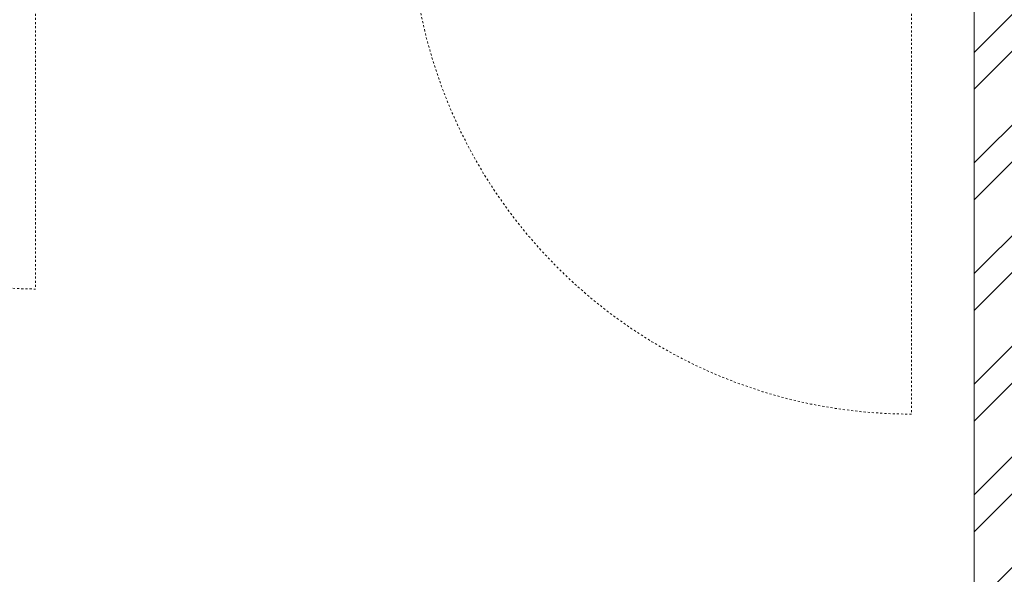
# Model space of a CAD drawing. Header units: inches. Extents: x 105152 to 158499, y 12149 to 30915.
# Tile 128 of 256: x 125552 to 125599, y 21544 to 21571. Entities that reach past the tile are written whole.
import ezdxf

# ---------------------------------------------------------------- set-up
doc = ezdxf.new("R2010")
doc.units = ezdxf.units.IN
doc.header["$MEASUREMENT"] = 0
doc.linetypes.add('HIDDEN', pattern=[0.375, 0.25, -0.125])
for name, color, linetype, lineweight in [('AR - PLAN', 251, 'Continuous', 5), ('PD_BRICK WALL_115', 134, 'Continuous', 30), ('PD_FIXTURE', 21, 'Continuous', 25), ('PD_HATCH', 45, 'Continuous', 9)]:
    doc.layers.add(name, color=color, linetype=linetype, lineweight=lineweight)

# ---------------------------------------------------------------- blocks, each defined once
blk = doc.blocks.new('FIRST FLOOR PLAN 0')
at = {"layer": 'PD_HATCH', "lineweight": 5}
h = blk.add_hatch(dxfattribs=at)
h.set_pattern_fill('ANSI32', color=251, scale=10)
h.set_pattern_definition([(45, (26013.46920260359, 17879.3870099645), (-2.651650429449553, 2.651650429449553), []), (45, (26015.2369695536, 17879.3870099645), (-2.651650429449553, 2.651650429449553), [])])
h.paths.add_polyline_path([(-524.9997091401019, -8.999808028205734), (-530.9997091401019, -8.999808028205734), (-530.9997091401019, -44.99980802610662), (-524.9997091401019, -44.99980802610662)])
h.paths.add_polyline_path([(-524.9997091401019, -44.99980802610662), (-530.9997091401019, -44.99980802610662), (-530.9997091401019, -80.99980802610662), (-524.9997091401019, -80.99980802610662)])
h.paths.add_polyline_path([(-530.9997091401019, -80.99980802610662), (-530.9997091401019, -116.9998080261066), (-524.9997091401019, -116.9998080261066), (-524.9997091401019, -80.99980802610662)])
h.paths.add_polyline_path([(-524.9997091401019, -116.9998080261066), (-530.9997091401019, -116.9998080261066), (-530.9997091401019, -152.9998080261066), (-524.9997091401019, -152.9998080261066)])
h.paths.add_polyline_path([(-524.9997091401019, -152.9998080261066), (-530.9997091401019, -152.9998080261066), (-530.9997091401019, -188.9998080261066), (-524.9997091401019, -188.9998080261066)])
h.paths.add_polyline_path([(-524.9997091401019, -188.9998080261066), (-530.9997091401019, -188.9998080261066), (-530.9997091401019, -224.9998080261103), (-524.9997091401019, -224.9998080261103)])
h.paths.add_polyline_path([(-245.9997091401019, -8.99980802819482), (-254.9997091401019, -8.99980802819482), (-254.9997091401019, -98.49980802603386), (-259.4997091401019, -98.49980802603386), (-259.4997091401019, -102.9998080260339), (-254.9997091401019, -102.9998080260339), (-254.9997091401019, -112.9998080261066), (-245.9997091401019, -112.999808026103)])
h.paths.add_polyline_path([(-326.9997091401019, -8.999808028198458), (-331.4997091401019, -8.999808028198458), (-331.4997091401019, -98.49980802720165), (-335.9997091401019, -98.49980802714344), (-335.9997091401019, -102.9998080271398), (-301.4997091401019, -102.9998080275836), (-301.4997091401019, -98.49980802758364), (-326.9997091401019, -98.49980802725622)])
h.paths.add_polyline_path([(-331.4997091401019, -26.99980802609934), (-334.4997091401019, -26.99980802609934), (-334.4997091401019, -31.49980802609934), (-331.4997091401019, -31.49980802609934)], flags=17)
h.paths.add_polyline_path([(-358.4997091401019, -26.99980802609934), (-361.4997091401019, -26.99980802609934), (-361.4997091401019, -17.99980802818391), (-365.9997091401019, -17.99980802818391), (-365.9997091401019, -26.99980802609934), (-376.4997091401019, -26.99980802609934), (-376.4997091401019, -31.49980802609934), (-358.4997091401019, -31.49980802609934)])
h.paths.add_polyline_path([(-412.4997091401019, -8.999808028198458), (-416.9997091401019, -8.999808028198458), (-416.9997091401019, -24.99980802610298), (-416.9997091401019, -31.49980802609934), (-412.4997091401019, -31.49980802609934), (-412.4997091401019, -26.99980802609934)])
h.paths.add_polyline_path([(-121.4997091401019, -8.99980802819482), (-125.9997091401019, -8.99980802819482), (-125.9997091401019, -26.99980802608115), (-121.4997091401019, -26.99980802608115)])
at = {"layer": 'PD_BRICK WALL_115', "color": 251, "lineweight": 5}
blk.add_lwpolyline([(-335.9997091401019, -98.49980802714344), (-331.4997091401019, -98.49980802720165), (-331.4997091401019, -8.999808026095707)], dxfattribs=at)
at = {"layer": 'PD_FIXTURE', "color": 251, "linetype": 'HIDDEN', "lineweight": 5, "ltscale": 0.2}
for p, q in [((-376.4997091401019, -26.99980802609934), (-376.4997091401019, -44.99980802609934)), ((-334.4997091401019, -26.99980802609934), (-334.4997091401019, -50.99980802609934))]:
    blk.add_line(p, q, dxfattribs=at)
for centre, radius in [((-376.4997091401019, -26.99980802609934), 18), ((-334.4997091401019, -26.99980802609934), 24)]:
    blk.add_arc(centre, radius, 180, 270, dxfattribs=at)

msp = doc.modelspace()

# ---------------------------------------------------------------- block references
at = {"layer": 'AR - PLAN', "color": 251}
msp.add_blockref('FIRST FLOOR PLAN 0', (125928.8192269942, 21602.60288553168), dxfattribs=at)

doc.saveas('drawing.dxf')
